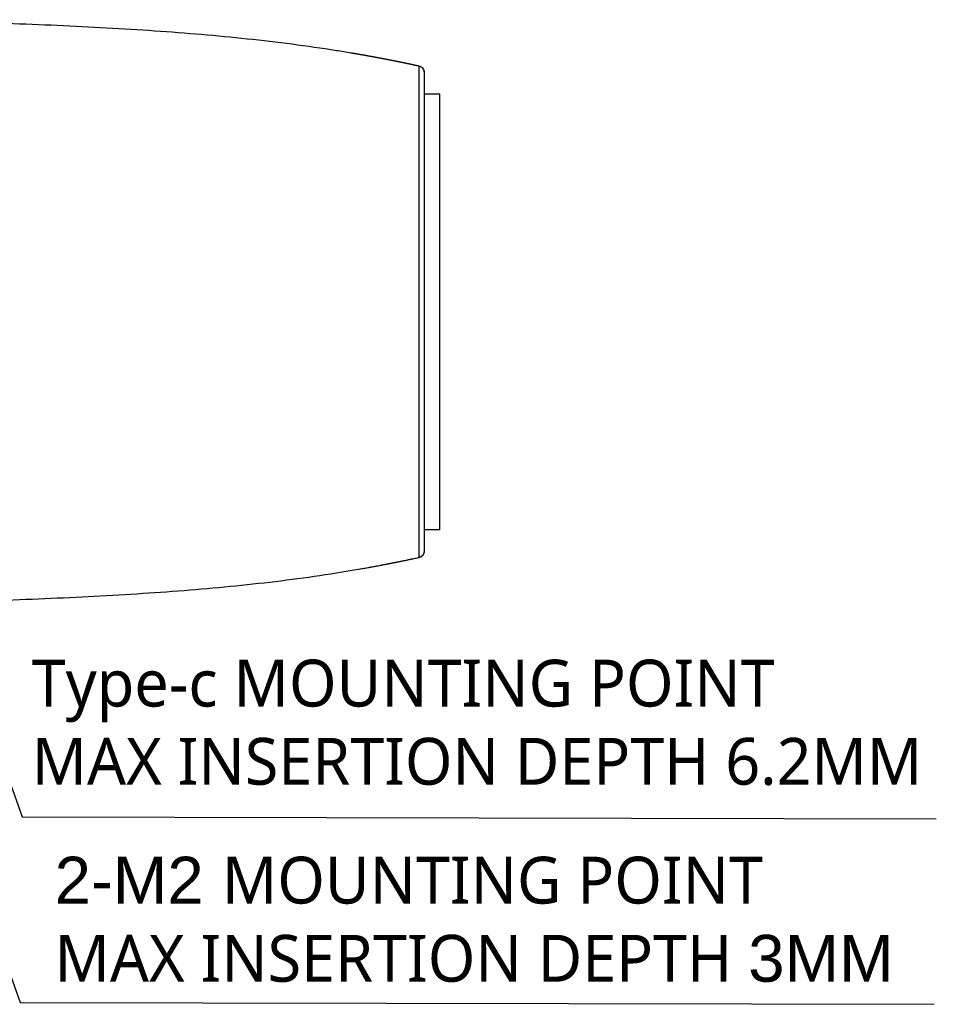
# Model space of a CAD drawing. Header units: millimetres. Extents: x 2984 to 3412, y -1556 to -1253.
# Tile 14 of 53: x 3059 to 3098, y -1420 to -1378. Entities that reach past the tile are written whole.
import ezdxf

# ---------------------------------------------------------------- set-up
doc = ezdxf.new("R2010")
doc.units = ezdxf.units.MM
doc.layers.add('06___PRT_ALL_SURFS', color=7, linetype='Continuous')
doc.styles.add('HANA', font='arial.ttf')
doc.styles.get("Standard").update_dxf_attribs({"font": 'AcadEref.ttf'})
doc.dimstyles.new('HANA$7', dxfattribs={"dimtxt": 2.5, "dimasz": 2.5, "dimexe": 0.5, "dimexo": 0.2, "dimgap": 0.5, "dimtad": 1, "dimzin": 1, "dimdsep": 46, "dimtxsty": 'HANA', "dimcen": 0, "dimclrd": 3, "dimclre": 3, "dimclrt": 4, "dimadec": 0, "dimazin": 0, "dimtfac": 1, "dimtmove": 0, "dimatfit": 3, "dimfxl": 1, "dimtzin": 0, "dimarcsym": 0})

msp = doc.modelspace()

# ---------------------------------------------------------------- linework, layer by layer
at = {"color": 7, "linetype": 'Continuous'}
for p, q in [((3075.574, -1400.608), (3075.574, -1379.657)), ((3075.755, -1379.777), (3075.746, -1379.766)), ((3075.763, -1379.789), (3075.755, -1379.777)), ((3075.809, -1379.95), (3075.809, -1379.936)), ((3075.809, -1400.315), (3075.809, -1379.95)), ((3075.574, -1385.453), (3075.574, -1380.626)), ((3075.809, -1380.829), (3076.459, -1380.829)), ((3076.459, -1399.436), (3076.459, -1380.829)), ((3075.574, -1398.192), (3075.574, -1395.111)), ((3075.574, -1399.662), (3075.574, -1398.192)), ((3076.459, -1399.436), (3075.809, -1399.436)), ((3075.574, -1400.301), (3075.574, -1399.662)), ((3075.574, -1400.564), (3075.574, -1400.509)), ((3075.574, -1400.608), (3075.574, -1400.608)), ((3075.809, -1400.329), (3075.809, -1400.315))]:
    msp.add_line(p, q, dxfattribs=at)
for points in [[(3075.574, -1379.657), (3075.574, -1379.657), (3075.574, -1379.657)], [(3075.746, -1379.766), (3075.737, -1379.755), (3075.728, -1379.744), (3075.718, -1379.734), (3075.708, -1379.725), (3075.697, -1379.716), (3075.685, -1379.707), (3075.674, -1379.699), (3075.662, -1379.692), (3075.649, -1379.685), (3075.637, -1379.678), (3075.624, -1379.673), (3075.611, -1379.668), (3075.597, -1379.663), (3075.583, -1379.659), (3075.574, -1379.657)], [(3075.574, -1380.626), (3075.574, -1379.878), (3075.574, -1379.843), (3075.574, -1379.811), (3075.574, -1379.781), (3075.574, -1379.732)], [(3075.809, -1379.936), (3075.808, -1379.922), (3075.806, -1379.908), (3075.804, -1379.894), (3075.801, -1379.88), (3075.798, -1379.866), (3075.793, -1379.853), (3075.788, -1379.839), (3075.783, -1379.826), (3075.777, -1379.814), (3075.77, -1379.801), (3075.763, -1379.789)], [(3075.808, -1379.922), (3075.806, -1379.908), (3075.804, -1379.894), (3075.801, -1379.88), (3075.798, -1379.866), (3075.793, -1379.853), (3075.788, -1379.839), (3075.783, -1379.826)], [(3075.574, -1400.509), (3075.574, -1400.402), (3075.574, -1400.37), (3075.574, -1400.336), (3075.574, -1400.301)], [(3075.574, -1400.608), (3075.583, -1400.606), (3075.597, -1400.602), (3075.611, -1400.597), (3075.624, -1400.592), (3075.637, -1400.587), (3075.649, -1400.58), (3075.662, -1400.573), (3075.674, -1400.566), (3075.685, -1400.558), (3075.697, -1400.549), (3075.708, -1400.54), (3075.718, -1400.531), (3075.728, -1400.52), (3075.737, -1400.51), (3075.746, -1400.499), (3075.755, -1400.488), (3075.763, -1400.476), (3075.77, -1400.464), (3075.777, -1400.451), (3075.783, -1400.438), (3075.788, -1400.425), (3075.793, -1400.412), (3075.798, -1400.399), (3075.801, -1400.385), (3075.804, -1400.371), (3075.806, -1400.357), (3075.808, -1400.343), (3075.809, -1400.329)]]:
    msp.add_lwpolyline(points, dxfattribs=at)
for centre, radius, start, end in [((3062.879, -1437.64), 59.357, 77.6501, 80.51286), ((3075.509, -1379.95), 0.3, 359.9992, 77.6145), ((3063.089, -1343.659), 58.301, 280.18741, 282.36492), ((3075.509, -1400.315), 0.3, 282.3854, 360)]:
    msp.add_arc(centre, radius, start, end, dxfattribs=at)
for points, knots in [([(3072.662, -1379.095), (3072.456, -1379.061), (3070.996, -1378.823), (3068.264, -1378.471), (3064.326, -1378.139), (3060.165, -1377.914), (3056.312, -1377.773), (3053.927, -1377.7), (3053.005, -1377.673)], [0, 0, 0, 0, 0.034111, 0.241375, 0.448639, 0.655903, 0.863167, 1, 1, 1, 1]), ([(3051.627, -1402.633), (3052.966, -1402.593), (3055.827, -1402.51), (3060.165, -1402.351), (3064.326, -1402.126), (3068.264, -1401.794), (3071.245, -1401.41), (3072.949, -1401.122), (3073.401, -1401.041)], [0, 0, 0, 0, 0.185751, 0.372445, 0.559138, 0.745831, 0.932524, 1, 1, 1, 1])]:
    msp.add_open_spline(points, degree=3, knots=knots, dxfattribs=at)
at = {"layer": '06___PRT_ALL_SURFS', "color": 7, "linetype": 'Continuous'}
for p, q in [((3075.046, -1400.721), (3075.085, -1400.713)), ((3075.085, -1400.713), (3075.123, -1400.705)), ((3075.123, -1400.705), (3075.162, -1400.697)), ((3075.162, -1400.697), (3075.21, -1400.687)), ((3075.21, -1400.687), (3075.25, -1400.678)), ((3075.25, -1400.678), (3075.306, -1400.666)), ((3075.306, -1400.666), (3075.355, -1400.656)), ((3075.355, -1400.656), (3075.412, -1400.643)), ((3075.412, -1400.643), (3075.479, -1400.629)), ((3075.479, -1400.629), (3075.555, -1400.612)), ((3075.555, -1400.612), (3075.574, -1400.608)), ((3073.015, -1401.109), (3073.077, -1401.099)), ((3073.077, -1401.099), (3073.184, -1401.08)), ((3073.184, -1401.08), (3073.427, -1401.036)), ((3073.471, -1401.028), (3073.479, -1401.027)), ((3073.503, -1401.023), (3073.511, -1401.021)), ((3073.523, -1401.019), (3073.532, -1401.017)), ((3073.544, -1401.015), (3073.553, -1401.014)), ((3073.553, -1401.014), (3073.557, -1401.013)), ((3073.56, -1401.012), (3073.564, -1401.011)), ((3073.574, -1401.01), (3073.59, -1401.007)), ((3073.587, -1401.007), (3073.642, -1400.997)), ((3073.596, -1401.006), (3073.605, -1401.004)), ((3073.609, -1401.003), (3073.618, -1401.002)), ((3073.65, -1400.996), (3073.659, -1400.994)), ((3073.692, -1400.988), (3073.735, -1400.98)), ((3073.701, -1400.986), (3073.711, -1400.985)), ((3073.73, -1400.981), (3073.748, -1400.978)), ((3073.744, -1400.978), (3073.9, -1400.949)), ((3073.754, -1400.976), (3073.764, -1400.975)), ((3073.764, -1400.975), (3073.769, -1400.974)), ((3073.783, -1400.971), (3073.793, -1400.969)), ((3073.824, -1400.963), (3073.834, -1400.962)), ((3073.864, -1400.956), (3073.875, -1400.954)), ((3073.896, -1400.95), (3073.943, -1400.941)), ((3073.906, -1400.948), (3073.917, -1400.946)), ((3073.938, -1400.942), (3073.957, -1400.938)), ((3073.949, -1400.94), (3073.971, -1400.936)), ((3073.971, -1400.936), (3073.986, -1400.933)), ((3073.982, -1400.934), (3074.015, -1400.927)), ((3074.009, -1400.928), (3074.03, -1400.925)), ((3074.021, -1400.926), (3074.074, -1400.916)), ((3074.072, -1400.916), (3074.089, -1400.913)), ((3074.083, -1400.914), (3074.134, -1400.905)), ((3074.112, -1400.909), (3074.124, -1400.906)), ((3074.124, -1400.906), (3074.164, -1400.899)), ((3074.142, -1400.903), (3074.154, -1400.901)), ((3074.154, -1400.901), (3074.264, -1400.879)), ((3074.172, -1400.897), (3074.184, -1400.895)), ((3074.202, -1400.891), (3074.214, -1400.889)), ((3074.233, -1400.885), (3074.245, -1400.883)), ((3074.264, -1400.879), (3074.282, -1400.876)), ((3074.282, -1400.876), (3074.295, -1400.873)), ((3074.295, -1400.873), (3074.314, -1400.87)), ((3074.314, -1400.87), (3074.333, -1400.866)), ((3074.333, -1400.866), (3074.346, -1400.863)), ((3074.346, -1400.863), (3074.365, -1400.859)), ((3074.365, -1400.859), (3074.384, -1400.856)), ((3074.384, -1400.856), (3074.404, -1400.852)), ((3074.404, -1400.852), (3074.423, -1400.848)), ((3074.423, -1400.848), (3074.436, -1400.845)), ((3074.436, -1400.845), (3074.456, -1400.841)), ((3074.456, -1400.841), (3074.476, -1400.837)), ((3074.476, -1400.837), (3074.496, -1400.834)), ((3074.496, -1400.834), (3074.516, -1400.83)), ((3074.516, -1400.83), (3074.543, -1400.824)), ((3074.543, -1400.824), (3074.563, -1400.82)), ((3074.563, -1400.82), (3074.584, -1400.816)), ((3074.584, -1400.816), (3074.604, -1400.812)), ((3074.604, -1400.812), (3074.625, -1400.808)), ((3074.625, -1400.808), (3074.653, -1400.802)), ((3074.653, -1400.802), (3074.673, -1400.798)), ((3074.673, -1400.798), (3074.694, -1400.794)), ((3074.694, -1400.794), (3074.723, -1400.788)), ((3074.723, -1400.788), (3074.751, -1400.782)), ((3074.751, -1400.782), (3074.772, -1400.778)), ((3074.772, -1400.778), (3074.801, -1400.772)), ((3074.801, -1400.772), (3074.83, -1400.766)), ((3074.83, -1400.766), (3074.859, -1400.76)), ((3074.859, -1400.76), (3074.889, -1400.754)), ((3074.889, -1400.754), (3074.918, -1400.748)), ((3074.918, -1400.748), (3074.948, -1400.742)), ((3074.948, -1400.742), (3074.978, -1400.735)), ((3074.978, -1400.735), (3075.016, -1400.727)), ((3075.016, -1400.727), (3075.046, -1400.721))]:
    msp.add_line(p, q, dxfattribs=at)
for points in [[(3072.726, -1379.106), (3072.725, -1379.106), (3072.724, -1379.106), (3072.723, -1379.106), (3072.721, -1379.105), (3072.72, -1379.105), (3072.662, -1379.095)], [(3072.738, -1379.108), (3072.737, -1379.108), (3072.736, -1379.108), (3072.734, -1379.107), (3072.733, -1379.107), (3072.732, -1379.107), (3072.73, -1379.107), (3072.729, -1379.107), (3072.726, -1379.106)], [(3072.749, -1379.11), (3072.747, -1379.11), (3072.746, -1379.109), (3072.745, -1379.109), (3072.743, -1379.109), (3072.742, -1379.109), (3072.741, -1379.109), (3072.738, -1379.108)], [(3072.761, -1379.112), (3072.759, -1379.112), (3072.758, -1379.112), (3072.757, -1379.111), (3072.755, -1379.111), (3072.754, -1379.111), (3072.753, -1379.111), (3072.751, -1379.11), (3072.749, -1379.11)], [(3072.771, -1379.114), (3072.77, -1379.114), (3072.769, -1379.113), (3072.767, -1379.113), (3072.766, -1379.113), (3072.765, -1379.113), (3072.763, -1379.112), (3072.761, -1379.112)], [(3072.782, -1379.116), (3072.781, -1379.115), (3072.78, -1379.115), (3072.778, -1379.115), (3072.777, -1379.115), (3072.775, -1379.114), (3072.774, -1379.114), (3072.771, -1379.114)], [(3072.793, -1379.117), (3072.792, -1379.117), (3072.79, -1379.117), (3072.789, -1379.117), (3072.788, -1379.117), (3072.786, -1379.116), (3072.785, -1379.116), (3072.782, -1379.116)], [(3072.804, -1379.119), (3072.803, -1379.119), (3072.801, -1379.119), (3072.8, -1379.119), (3072.799, -1379.118), (3072.797, -1379.118), (3072.796, -1379.118), (3072.793, -1379.117)], [(3072.815, -1379.121), (3072.814, -1379.121), (3072.812, -1379.121), (3072.811, -1379.12), (3072.81, -1379.12), (3072.808, -1379.12), (3072.807, -1379.12), (3072.804, -1379.119)], [(3072.826, -1379.123), (3072.825, -1379.123), (3072.823, -1379.123), (3072.822, -1379.122), (3072.821, -1379.122), (3072.819, -1379.122), (3072.818, -1379.122), (3072.815, -1379.121)], [(3072.837, -1379.125), (3072.836, -1379.125), (3072.834, -1379.124), (3072.833, -1379.124), (3072.832, -1379.124), (3072.83, -1379.124), (3072.829, -1379.124), (3072.826, -1379.123)], [(3072.847, -1379.127), (3072.846, -1379.126), (3072.844, -1379.126), (3072.843, -1379.126), (3072.841, -1379.126), (3072.84, -1379.125), (3072.837, -1379.125)], [(3072.858, -1379.129), (3072.857, -1379.128), (3072.855, -1379.128), (3072.854, -1379.128), (3072.853, -1379.128), (3072.851, -1379.127), (3072.85, -1379.127), (3072.847, -1379.127)], [(3072.87, -1379.13), (3072.868, -1379.13), (3072.867, -1379.13), (3072.865, -1379.13), (3072.864, -1379.13), (3072.862, -1379.129), (3072.861, -1379.129), (3072.858, -1379.129)], [(3072.881, -1379.132), (3072.879, -1379.132), (3072.878, -1379.132), (3072.877, -1379.132), (3072.875, -1379.131), (3072.874, -1379.131), (3072.872, -1379.131), (3072.87, -1379.13)], [(3072.891, -1379.134), (3072.889, -1379.134), (3072.888, -1379.134), (3072.887, -1379.133), (3072.885, -1379.133), (3072.884, -1379.133), (3072.881, -1379.132)], [(3072.902, -1379.136), (3072.901, -1379.136), (3072.899, -1379.136), (3072.898, -1379.135), (3072.897, -1379.135), (3072.895, -1379.135), (3072.894, -1379.135), (3072.891, -1379.134)], [(3072.914, -1379.138), (3072.912, -1379.138), (3072.911, -1379.138), (3072.909, -1379.137), (3072.908, -1379.137), (3072.907, -1379.137), (3072.905, -1379.137), (3072.902, -1379.136)], [(3072.924, -1379.14), (3072.922, -1379.14), (3072.921, -1379.139), (3072.92, -1379.139), (3072.918, -1379.139), (3072.917, -1379.139), (3072.914, -1379.138)], [(3072.936, -1379.142), (3072.934, -1379.142), (3072.933, -1379.141), (3072.931, -1379.141), (3072.93, -1379.141), (3072.928, -1379.141), (3072.927, -1379.14), (3072.924, -1379.14)], [(3072.946, -1379.144), (3072.944, -1379.143), (3072.943, -1379.143), (3072.941, -1379.143), (3072.94, -1379.143), (3072.938, -1379.142), (3072.936, -1379.142)], [(3072.956, -1379.145), (3072.955, -1379.145), (3072.953, -1379.145), (3072.952, -1379.145), (3072.95, -1379.144), (3072.949, -1379.144), (3072.946, -1379.144)], [(3072.968, -1379.147), (3072.966, -1379.147), (3072.965, -1379.147), (3072.963, -1379.147), (3072.962, -1379.146), (3072.96, -1379.146), (3072.959, -1379.146), (3072.956, -1379.145)], [(3072.978, -1379.149), (3072.977, -1379.149), (3072.975, -1379.149), (3072.974, -1379.148), (3072.972, -1379.148), (3072.971, -1379.148), (3072.968, -1379.147)], [(3072.989, -1379.151), (3072.987, -1379.151), (3072.986, -1379.15), (3072.984, -1379.15), (3072.983, -1379.15), (3072.981, -1379.15), (3072.978, -1379.149)], [(3072.999, -1379.153), (3072.998, -1379.153), (3072.996, -1379.152), (3072.995, -1379.152), (3072.993, -1379.152), (3072.992, -1379.152), (3072.989, -1379.151)], [(3073.011, -1379.155), (3073.01, -1379.155), (3073.008, -1379.154), (3073.007, -1379.154), (3073.005, -1379.154), (3073.004, -1379.154), (3073.002, -1379.153), (3072.999, -1379.153)], [(3073.022, -1379.157), (3073.02, -1379.156), (3073.019, -1379.156), (3073.017, -1379.156), (3073.016, -1379.156), (3073.014, -1379.155), (3073.011, -1379.155)], [(3073.033, -1379.159), (3073.031, -1379.158), (3073.029, -1379.158), (3073.028, -1379.158), (3073.026, -1379.158), (3073.025, -1379.157), (3073.022, -1379.157)], [(3073.043, -1379.16), (3073.042, -1379.16), (3073.04, -1379.16), (3073.039, -1379.16), (3073.037, -1379.159), (3073.036, -1379.159), (3073.033, -1379.159)], [(3073.054, -1379.162), (3073.052, -1379.162), (3073.051, -1379.162), (3073.049, -1379.162), (3073.048, -1379.161), (3073.046, -1379.161), (3073.043, -1379.16)], [(3073.065, -1379.164), (3073.063, -1379.164), (3073.062, -1379.164), (3073.06, -1379.163), (3073.059, -1379.163), (3073.057, -1379.163), (3073.054, -1379.162)], [(3073.076, -1379.166), (3073.074, -1379.166), (3073.073, -1379.166), (3073.071, -1379.165), (3073.07, -1379.165), (3073.068, -1379.165), (3073.065, -1379.164)], [(3073.087, -1379.168), (3073.085, -1379.168), (3073.084, -1379.168), (3073.082, -1379.167), (3073.08, -1379.167), (3073.079, -1379.167), (3073.076, -1379.166)], [(3073.098, -1379.17), (3073.096, -1379.17), (3073.095, -1379.169), (3073.093, -1379.169), (3073.091, -1379.169), (3073.09, -1379.169), (3073.087, -1379.168)], [(3073.107, -1379.172), (3073.106, -1379.171), (3073.104, -1379.171), (3073.103, -1379.171), (3073.101, -1379.171), (3073.098, -1379.17)], [(3073.118, -1379.174), (3073.117, -1379.173), (3073.115, -1379.173), (3073.114, -1379.173), (3073.112, -1379.172), (3073.11, -1379.172), (3073.107, -1379.172)], [(3073.13, -1379.176), (3073.128, -1379.175), (3073.126, -1379.175), (3073.125, -1379.175), (3073.123, -1379.174), (3073.122, -1379.174), (3073.118, -1379.174)], [(3073.139, -1379.177), (3073.138, -1379.177), (3073.136, -1379.177), (3073.134, -1379.176), (3073.133, -1379.176), (3073.13, -1379.176)], [(3073.151, -1379.179), (3073.149, -1379.179), (3073.147, -1379.179), (3073.146, -1379.178), (3073.144, -1379.178), (3073.143, -1379.178), (3073.139, -1379.177)], [(3073.162, -1379.181), (3073.16, -1379.181), (3073.159, -1379.181), (3073.157, -1379.18), (3073.156, -1379.18), (3073.154, -1379.18), (3073.151, -1379.179)], [(3073.172, -1379.183), (3073.17, -1379.183), (3073.169, -1379.182), (3073.167, -1379.182), (3073.165, -1379.182), (3073.162, -1379.181)], [(3073.183, -1379.185), (3073.182, -1379.185), (3073.18, -1379.184), (3073.178, -1379.184), (3073.177, -1379.184), (3073.175, -1379.184), (3073.172, -1379.183)], [(3073.193, -1379.187), (3073.192, -1379.186), (3073.19, -1379.186), (3073.188, -1379.186), (3073.187, -1379.186), (3073.183, -1379.185)], [(3073.205, -1379.189), (3073.203, -1379.189), (3073.202, -1379.188), (3073.2, -1379.188), (3073.198, -1379.188), (3073.197, -1379.187), (3073.193, -1379.187)], [(3073.215, -1379.191), (3073.213, -1379.19), (3073.212, -1379.19), (3073.21, -1379.19), (3073.208, -1379.189), (3073.205, -1379.189)], [(3073.225, -1379.192), (3073.223, -1379.192), (3073.222, -1379.192), (3073.22, -1379.192), (3073.218, -1379.191), (3073.215, -1379.191)], [(3073.237, -1379.195), (3073.235, -1379.194), (3073.234, -1379.194), (3073.232, -1379.194), (3073.23, -1379.193), (3073.229, -1379.193), (3073.225, -1379.192)], [(3073.247, -1379.196), (3073.246, -1379.196), (3073.244, -1379.196), (3073.242, -1379.195), (3073.24, -1379.195), (3073.237, -1379.195)], [(3073.258, -1379.198), (3073.256, -1379.198), (3073.254, -1379.198), (3073.252, -1379.197), (3073.251, -1379.197), (3073.247, -1379.196)], [(3073.268, -1379.2), (3073.266, -1379.2), (3073.265, -1379.199), (3073.263, -1379.199), (3073.261, -1379.199), (3073.258, -1379.198)], [(3073.278, -1379.202), (3073.277, -1379.202), (3073.275, -1379.201), (3073.273, -1379.201), (3073.272, -1379.201), (3073.268, -1379.2)], [(3073.289, -1379.204), (3073.287, -1379.203), (3073.286, -1379.203), (3073.284, -1379.203), (3073.282, -1379.202), (3073.278, -1379.202)], [(3073.3, -1379.206), (3073.298, -1379.205), (3073.296, -1379.205), (3073.294, -1379.205), (3073.293, -1379.204), (3073.289, -1379.204)], [(3073.31, -1379.208), (3073.309, -1379.207), (3073.307, -1379.207), (3073.305, -1379.207), (3073.303, -1379.206), (3073.3, -1379.206)], [(3073.321, -1379.209), (3073.319, -1379.209), (3073.318, -1379.209), (3073.316, -1379.209), (3073.314, -1379.208), (3073.31, -1379.208)], [(3073.332, -1379.211), (3073.33, -1379.211), (3073.328, -1379.211), (3073.327, -1379.21), (3073.325, -1379.21), (3073.321, -1379.209)], [(3073.343, -1379.213), (3073.341, -1379.213), (3073.339, -1379.213), (3073.337, -1379.212), (3073.336, -1379.212), (3073.332, -1379.211)], [(3073.354, -1379.215), (3073.352, -1379.215), (3073.35, -1379.215), (3073.348, -1379.214), (3073.347, -1379.214), (3073.343, -1379.213)], [(3073.363, -1379.217), (3073.361, -1379.217), (3073.36, -1379.216), (3073.358, -1379.216), (3073.354, -1379.215)], [(3073.374, -1379.219), (3073.373, -1379.219), (3073.371, -1379.218), (3073.369, -1379.218), (3073.367, -1379.218), (3073.363, -1379.217)], [(3073.386, -1379.221), (3073.384, -1379.221), (3073.382, -1379.22), (3073.38, -1379.22), (3073.378, -1379.22), (3073.374, -1379.219)], [(3073.395, -1379.223), (3073.393, -1379.222), (3073.391, -1379.222), (3073.389, -1379.222), (3073.386, -1379.221)], [(3073.407, -1379.225), (3073.405, -1379.224), (3073.403, -1379.224), (3073.401, -1379.224), (3073.399, -1379.223), (3073.395, -1379.223)], [(3073.416, -1379.227), (3073.414, -1379.226), (3073.412, -1379.226), (3073.41, -1379.225), (3073.407, -1379.225)], [(3073.428, -1379.229), (3073.426, -1379.228), (3073.424, -1379.228), (3073.422, -1379.228), (3073.42, -1379.227), (3073.416, -1379.227)], [(3073.437, -1379.23), (3073.435, -1379.23), (3073.433, -1379.23), (3073.431, -1379.229), (3073.428, -1379.229)], [(3073.449, -1379.232), (3073.447, -1379.232), (3073.445, -1379.232), (3073.443, -1379.231), (3073.441, -1379.231), (3073.437, -1379.23)], [(3073.459, -1379.234), (3073.457, -1379.234), (3073.455, -1379.234), (3073.453, -1379.233), (3073.449, -1379.232)], [(3073.469, -1379.236), (3073.467, -1379.236), (3073.465, -1379.235), (3073.463, -1379.235), (3073.459, -1379.234)], [(3073.48, -1379.238), (3073.478, -1379.238), (3073.476, -1379.237), (3073.474, -1379.237), (3073.472, -1379.237), (3073.469, -1379.236)], [(3073.49, -1379.24), (3073.488, -1379.24), (3073.486, -1379.239), (3073.484, -1379.239), (3073.48, -1379.238)], [(3073.5, -1379.242), (3073.498, -1379.241), (3073.496, -1379.241), (3073.494, -1379.241), (3073.49, -1379.24)], [(3073.512, -1379.244), (3073.51, -1379.244), (3073.508, -1379.243), (3073.506, -1379.243), (3073.504, -1379.242), (3073.5, -1379.242)], [(3073.522, -1379.246), (3073.52, -1379.245), (3073.518, -1379.245), (3073.516, -1379.245), (3073.512, -1379.244)], [(3073.532, -1379.248), (3073.53, -1379.247), (3073.528, -1379.247), (3073.526, -1379.246), (3073.522, -1379.246)], [(3073.542, -1379.249), (3073.54, -1379.249), (3073.538, -1379.249), (3073.536, -1379.248), (3073.532, -1379.248)], [(3073.553, -1379.251), (3073.55, -1379.251), (3073.548, -1379.251), (3073.546, -1379.25), (3073.542, -1379.249)], [(3073.565, -1379.253), (3073.563, -1379.253), (3073.561, -1379.253), (3073.559, -1379.252), (3073.557, -1379.252), (3073.553, -1379.251)], [(3073.575, -1379.255), (3073.573, -1379.255), (3073.571, -1379.255), (3073.569, -1379.254), (3073.565, -1379.253)], [(3073.585, -1379.257), (3073.583, -1379.257), (3073.581, -1379.256), (3073.579, -1379.256), (3073.575, -1379.255)], [(3073.595, -1379.259), (3073.593, -1379.259), (3073.591, -1379.258), (3073.589, -1379.258), (3073.585, -1379.257)], [(3073.606, -1379.261), (3073.604, -1379.261), (3073.601, -1379.26), (3073.599, -1379.26), (3073.595, -1379.259)], [(3073.616, -1379.263), (3073.614, -1379.262), (3073.612, -1379.262), (3073.61, -1379.262), (3073.606, -1379.261)], [(3073.626, -1379.265), (3073.624, -1379.264), (3073.622, -1379.264), (3073.62, -1379.264), (3073.616, -1379.263)], [(3073.637, -1379.267), (3073.634, -1379.266), (3073.632, -1379.266), (3073.63, -1379.266), (3073.626, -1379.265)], [(3073.647, -1379.269), (3073.645, -1379.268), (3073.643, -1379.268), (3073.641, -1379.267), (3073.637, -1379.267)], [(3073.657, -1379.27), (3073.655, -1379.27), (3073.653, -1379.27), (3073.651, -1379.269), (3073.647, -1379.269)], [(3073.668, -1379.272), (3073.666, -1379.272), (3073.663, -1379.272), (3073.661, -1379.271), (3073.657, -1379.27)], [(3073.678, -1379.274), (3073.676, -1379.274), (3073.674, -1379.274), (3073.672, -1379.273), (3073.668, -1379.272)], [(3073.688, -1379.276), (3073.686, -1379.276), (3073.684, -1379.275), (3073.682, -1379.275), (3073.678, -1379.274)], [(3073.699, -1379.278), (3073.697, -1379.278), (3073.695, -1379.277), (3073.693, -1379.277), (3073.688, -1379.276)], [(3073.709, -1379.28), (3073.707, -1379.28), (3073.705, -1379.279), (3073.703, -1379.279), (3073.699, -1379.278)], [(3073.72, -1379.282), (3073.718, -1379.282), (3073.715, -1379.281), (3073.713, -1379.281), (3073.709, -1379.28)], [(3073.73, -1379.284), (3073.728, -1379.284), (3073.726, -1379.283), (3073.724, -1379.283), (3073.72, -1379.282)], [(3073.74, -1379.286), (3073.738, -1379.286), (3073.736, -1379.285), (3073.734, -1379.285), (3073.73, -1379.284)], [(3073.751, -1379.288), (3073.749, -1379.287), (3073.747, -1379.287), (3073.745, -1379.287), (3073.74, -1379.286)], [(3073.761, -1379.29), (3073.759, -1379.289), (3073.757, -1379.289), (3073.755, -1379.289), (3073.751, -1379.288)], [(3073.772, -1379.292), (3073.77, -1379.291), (3073.768, -1379.291), (3073.766, -1379.291), (3073.761, -1379.29)], [(3073.782, -1379.294), (3073.78, -1379.293), (3073.778, -1379.293), (3073.776, -1379.293), (3073.772, -1379.292)], [(3073.793, -1379.296), (3073.791, -1379.295), (3073.789, -1379.295), (3073.787, -1379.294), (3073.782, -1379.294)], [(3073.803, -1379.298), (3073.801, -1379.297), (3073.799, -1379.297), (3073.797, -1379.296), (3073.793, -1379.296)], [(3073.814, -1379.3), (3073.812, -1379.299), (3073.81, -1379.299), (3073.808, -1379.298), (3073.803, -1379.298)], [(3073.824, -1379.302), (3073.822, -1379.301), (3073.82, -1379.301), (3073.818, -1379.3), (3073.814, -1379.3)], [(3073.835, -1379.304), (3073.833, -1379.303), (3073.831, -1379.303), (3073.829, -1379.302), (3073.824, -1379.302)], [(3073.843, -1379.305), (3073.841, -1379.305), (3073.839, -1379.304), (3073.835, -1379.304)], [(3073.854, -1379.307), (3073.852, -1379.307), (3073.85, -1379.306), (3073.848, -1379.306), (3073.843, -1379.305)], [(3073.865, -1379.309), (3073.862, -1379.309), (3073.86, -1379.308), (3073.858, -1379.308), (3073.854, -1379.307)], [(3073.875, -1379.311), (3073.873, -1379.311), (3073.871, -1379.31), (3073.869, -1379.31), (3073.865, -1379.309)], [(3073.886, -1379.313), (3073.884, -1379.313), (3073.881, -1379.312), (3073.879, -1379.312), (3073.875, -1379.311)], [(3073.896, -1379.315), (3073.894, -1379.315), (3073.892, -1379.314), (3073.89, -1379.314), (3073.886, -1379.313)], [(3073.907, -1379.317), (3073.905, -1379.317), (3073.903, -1379.316), (3073.901, -1379.316), (3073.896, -1379.315)], [(3073.915, -1379.319), (3073.913, -1379.318), (3073.911, -1379.318), (3073.907, -1379.317)], [(3073.926, -1379.321), (3073.924, -1379.32), (3073.922, -1379.32), (3073.92, -1379.319), (3073.915, -1379.319)], [(3073.937, -1379.323), (3073.935, -1379.322), (3073.932, -1379.322), (3073.93, -1379.322), (3073.926, -1379.321)], [(3073.947, -1379.325), (3073.945, -1379.324), (3073.943, -1379.324), (3073.941, -1379.324), (3073.937, -1379.323)], [(3073.958, -1379.327), (3073.956, -1379.326), (3073.954, -1379.326), (3073.952, -1379.326), (3073.947, -1379.325)], [(3073.967, -1379.328), (3073.964, -1379.328), (3073.962, -1379.328), (3073.958, -1379.327)], [(3073.977, -1379.33), (3073.975, -1379.33), (3073.973, -1379.33), (3073.971, -1379.329), (3073.967, -1379.328)], [(3073.988, -1379.332), (3073.986, -1379.332), (3073.984, -1379.332), (3073.982, -1379.331), (3073.977, -1379.33)], [(3073.999, -1379.334), (3073.997, -1379.334), (3073.994, -1379.334), (3073.992, -1379.333), (3073.988, -1379.332)], [(3074.009, -1379.337), (3074.007, -1379.336), (3074.005, -1379.336), (3074.003, -1379.335), (3073.999, -1379.334)], [(3074.018, -1379.338), (3074.016, -1379.338), (3074.014, -1379.337), (3074.009, -1379.337)], [(3074.029, -1379.34), (3074.027, -1379.34), (3074.024, -1379.339), (3074.022, -1379.339), (3074.018, -1379.338)], [(3074.04, -1379.342), (3074.037, -1379.342), (3074.035, -1379.341), (3074.033, -1379.341), (3074.029, -1379.34)], [(3074.048, -1379.344), (3074.046, -1379.344), (3074.044, -1379.343), (3074.04, -1379.342)], [(3074.059, -1379.346), (3074.057, -1379.346), (3074.055, -1379.345), (3074.052, -1379.345), (3074.048, -1379.344)], [(3074.07, -1379.348), (3074.068, -1379.348), (3074.065, -1379.347), (3074.063, -1379.347), (3074.059, -1379.346)], [(3074.081, -1379.35), (3074.078, -1379.35), (3074.076, -1379.349), (3074.074, -1379.349), (3074.07, -1379.348)], [(3074.089, -1379.352), (3074.087, -1379.351), (3074.085, -1379.351), (3074.081, -1379.35)], [(3074.1, -1379.354), (3074.098, -1379.353), (3074.096, -1379.353), (3074.094, -1379.353), (3074.089, -1379.352)], [(3074.111, -1379.356), (3074.109, -1379.356), (3074.107, -1379.355), (3074.104, -1379.355), (3074.1, -1379.354)], [(3074.12, -1379.358), (3074.117, -1379.357), (3074.115, -1379.357), (3074.111, -1379.356)], [(3074.131, -1379.36), (3074.128, -1379.359), (3074.126, -1379.359), (3074.124, -1379.358), (3074.12, -1379.358)], [(3074.141, -1379.362), (3074.139, -1379.361), (3074.137, -1379.361), (3074.135, -1379.361), (3074.131, -1379.36)], [(3074.15, -1379.364), (3074.148, -1379.363), (3074.146, -1379.363), (3074.141, -1379.362)], [(3074.161, -1379.366), (3074.159, -1379.365), (3074.157, -1379.365), (3074.155, -1379.364), (3074.15, -1379.364)], [(3074.172, -1379.368), (3074.17, -1379.367), (3074.168, -1379.367), (3074.165, -1379.366), (3074.161, -1379.366)], [(3074.181, -1379.369), (3074.179, -1379.369), (3074.176, -1379.369), (3074.172, -1379.368)], [(3074.192, -1379.372), (3074.19, -1379.371), (3074.187, -1379.371), (3074.185, -1379.37), (3074.181, -1379.369)], [(3074.201, -1379.373), (3074.198, -1379.373), (3074.196, -1379.372), (3074.192, -1379.372)], [(3074.212, -1379.375), (3074.209, -1379.375), (3074.207, -1379.375), (3074.205, -1379.374), (3074.201, -1379.373)], [(3074.223, -1379.378), (3074.22, -1379.377), (3074.218, -1379.377), (3074.216, -1379.376), (3074.212, -1379.375)], [(3074.231, -1379.379), (3074.229, -1379.379), (3074.227, -1379.378), (3074.223, -1379.378)], [(3074.242, -1379.381), (3074.24, -1379.381), (3074.238, -1379.381), (3074.236, -1379.38), (3074.231, -1379.379)], [(3074.251, -1379.383), (3074.249, -1379.383), (3074.247, -1379.382), (3074.242, -1379.381)], [(3074.262, -1379.385), (3074.26, -1379.385), (3074.258, -1379.384), (3074.256, -1379.384), (3074.251, -1379.383)], [(3074.271, -1379.387), (3074.269, -1379.387), (3074.267, -1379.386), (3074.262, -1379.385)], [(3074.282, -1379.389), (3074.28, -1379.389), (3074.278, -1379.388), (3074.276, -1379.388), (3074.271, -1379.387)], [(3074.293, -1379.391), (3074.291, -1379.391), (3074.289, -1379.39), (3074.287, -1379.39), (3074.282, -1379.389)], [(3074.302, -1379.393), (3074.3, -1379.393), (3074.298, -1379.392), (3074.293, -1379.391)], [(3074.313, -1379.395), (3074.311, -1379.395), (3074.309, -1379.394), (3074.307, -1379.394), (3074.302, -1379.393)], [(3074.322, -1379.397), (3074.32, -1379.397), (3074.318, -1379.396), (3074.313, -1379.395)], [(3074.333, -1379.399), (3074.331, -1379.399), (3074.329, -1379.398), (3074.327, -1379.398), (3074.322, -1379.397)], [(3074.342, -1379.401), (3074.34, -1379.401), (3074.338, -1379.4), (3074.333, -1379.399)], [(3074.354, -1379.403), (3074.351, -1379.403), (3074.349, -1379.402), (3074.347, -1379.402), (3074.342, -1379.401)], [(3074.363, -1379.405), (3074.36, -1379.405), (3074.358, -1379.404), (3074.354, -1379.403)], [(3074.374, -1379.407), (3074.372, -1379.407), (3074.369, -1379.406), (3074.367, -1379.406), (3074.363, -1379.405)], [(3074.383, -1379.409), (3074.38, -1379.408), (3074.378, -1379.408), (3074.374, -1379.407)], [(3074.392, -1379.411), (3074.389, -1379.41), (3074.387, -1379.41), (3074.383, -1379.409)], [(3074.403, -1379.413), (3074.401, -1379.412), (3074.398, -1379.412), (3074.396, -1379.412), (3074.392, -1379.411)], [(3074.412, -1379.415), (3074.41, -1379.414), (3074.408, -1379.414), (3074.403, -1379.413)], [(3074.423, -1379.417), (3074.421, -1379.416), (3074.419, -1379.416), (3074.417, -1379.416), (3074.412, -1379.415)], [(3074.432, -1379.419), (3074.43, -1379.418), (3074.428, -1379.418), (3074.423, -1379.417)], [(3074.444, -1379.421), (3074.441, -1379.421), (3074.439, -1379.42), (3074.437, -1379.42), (3074.432, -1379.419)], [(3074.453, -1379.423), (3074.45, -1379.422), (3074.448, -1379.422), (3074.444, -1379.421)], [(3074.462, -1379.425), (3074.46, -1379.424), (3074.457, -1379.424), (3074.453, -1379.423)], [(3074.473, -1379.427), (3074.471, -1379.426), (3074.469, -1379.426), (3074.466, -1379.425), (3074.462, -1379.425)], [(3074.482, -1379.429), (3074.48, -1379.428), (3074.478, -1379.428), (3074.473, -1379.427)], [(3074.494, -1379.431), (3074.491, -1379.43), (3074.489, -1379.43), (3074.487, -1379.43), (3074.482, -1379.429)], [(3074.503, -1379.433), (3074.501, -1379.432), (3074.498, -1379.432), (3074.494, -1379.431)], [(3074.512, -1379.435), (3074.51, -1379.434), (3074.507, -1379.434), (3074.503, -1379.433)], [(3074.523, -1379.437), (3074.521, -1379.436), (3074.519, -1379.436), (3074.517, -1379.435), (3074.512, -1379.435)], [(3074.533, -1379.439), (3074.53, -1379.438), (3074.528, -1379.438), (3074.523, -1379.437)], [(3074.542, -1379.441), (3074.539, -1379.44), (3074.537, -1379.44), (3074.533, -1379.439)], [(3074.553, -1379.443), (3074.551, -1379.442), (3074.549, -1379.442), (3074.546, -1379.441), (3074.542, -1379.441)], [(3074.562, -1379.445), (3074.56, -1379.444), (3074.558, -1379.444), (3074.553, -1379.443)], [(3074.572, -1379.447), (3074.569, -1379.446), (3074.567, -1379.446), (3074.562, -1379.445)], [(3074.583, -1379.449), (3074.581, -1379.448), (3074.579, -1379.448), (3074.576, -1379.447), (3074.572, -1379.447)], [(3074.592, -1379.451), (3074.59, -1379.45), (3074.588, -1379.45), (3074.583, -1379.449)], [(3074.602, -1379.453), (3074.599, -1379.452), (3074.597, -1379.452), (3074.592, -1379.451)], [(3074.611, -1379.454), (3074.609, -1379.454), (3074.606, -1379.454), (3074.602, -1379.453)], [(3074.623, -1379.457), (3074.62, -1379.456), (3074.618, -1379.456), (3074.616, -1379.455), (3074.611, -1379.454)], [(3074.632, -1379.459), (3074.63, -1379.458), (3074.627, -1379.458), (3074.623, -1379.457)], [(3074.641, -1379.461), (3074.639, -1379.46), (3074.637, -1379.46), (3074.632, -1379.459)], [(3074.651, -1379.462), (3074.648, -1379.462), (3074.646, -1379.461), (3074.641, -1379.461)], [(3074.662, -1379.465), (3074.66, -1379.464), (3074.658, -1379.464), (3074.655, -1379.463), (3074.651, -1379.462)], [(3074.672, -1379.467), (3074.669, -1379.466), (3074.667, -1379.466), (3074.662, -1379.465)], [(3074.681, -1379.469), (3074.679, -1379.468), (3074.676, -1379.468), (3074.672, -1379.467)], [(3074.69, -1379.47), (3074.688, -1379.47), (3074.686, -1379.47), (3074.681, -1379.469)], [(3074.702, -1379.473), (3074.7, -1379.472), (3074.697, -1379.472), (3074.695, -1379.471), (3074.69, -1379.47)], [(3074.711, -1379.475), (3074.709, -1379.474), (3074.707, -1379.474), (3074.702, -1379.473)], [(3074.721, -1379.477), (3074.719, -1379.476), (3074.716, -1379.476), (3074.711, -1379.475)], [(3074.73, -1379.479), (3074.728, -1379.478), (3074.726, -1379.478), (3074.721, -1379.477)], [(3074.74, -1379.481), (3074.737, -1379.48), (3074.735, -1379.48), (3074.73, -1379.479)], [(3074.749, -1379.482), (3074.747, -1379.482), (3074.744, -1379.481), (3074.74, -1379.481)], [(3074.761, -1379.485), (3074.759, -1379.484), (3074.756, -1379.484), (3074.754, -1379.483), (3074.749, -1379.482)], [(3074.771, -1379.487), (3074.768, -1379.486), (3074.766, -1379.486), (3074.761, -1379.485)], [(3074.78, -1379.489), (3074.778, -1379.488), (3074.775, -1379.488), (3074.771, -1379.487)], [(3074.79, -1379.491), (3074.787, -1379.49), (3074.785, -1379.49), (3074.78, -1379.489)], [(3074.799, -1379.493), (3074.797, -1379.492), (3074.794, -1379.492), (3074.79, -1379.491)], [(3074.809, -1379.495), (3074.806, -1379.494), (3074.804, -1379.494), (3074.799, -1379.493)], [(3074.818, -1379.497), (3074.816, -1379.496), (3074.813, -1379.496), (3074.809, -1379.495)], [(3074.828, -1379.499), (3074.825, -1379.498), (3074.823, -1379.498), (3074.818, -1379.497)], [(3074.84, -1379.501), (3074.837, -1379.5), (3074.835, -1379.5), (3074.832, -1379.499), (3074.828, -1379.499)], [(3074.849, -1379.503), (3074.847, -1379.502), (3074.844, -1379.502), (3074.84, -1379.501)], [(3074.859, -1379.505), (3074.856, -1379.504), (3074.854, -1379.504), (3074.849, -1379.503)], [(3074.868, -1379.507), (3074.866, -1379.506), (3074.864, -1379.506), (3074.859, -1379.505)], [(3074.878, -1379.509), (3074.876, -1379.508), (3074.873, -1379.508), (3074.868, -1379.507)], [(3074.888, -1379.511), (3074.885, -1379.51), (3074.883, -1379.51), (3074.878, -1379.509)], [(3074.897, -1379.513), (3074.895, -1379.512), (3074.893, -1379.512), (3074.888, -1379.511)], [(3074.907, -1379.515), (3074.905, -1379.514), (3074.902, -1379.514), (3074.897, -1379.513)], [(3074.917, -1379.517), (3074.914, -1379.516), (3074.912, -1379.516), (3074.907, -1379.515)], [(3074.926, -1379.519), (3074.924, -1379.518), (3074.922, -1379.518), (3074.917, -1379.517)], [(3074.936, -1379.521), (3074.934, -1379.52), (3074.931, -1379.52), (3074.926, -1379.519)], [(3074.946, -1379.523), (3074.943, -1379.522), (3074.941, -1379.522), (3074.936, -1379.521)], [(3074.956, -1379.525), (3074.953, -1379.524), (3074.951, -1379.524), (3074.946, -1379.523)], [(3074.965, -1379.527), (3074.963, -1379.526), (3074.961, -1379.526), (3074.956, -1379.525)], [(3074.975, -1379.529), (3074.973, -1379.529), (3074.97, -1379.528), (3074.965, -1379.527)], [(3074.985, -1379.531), (3074.982, -1379.531), (3074.98, -1379.53), (3074.975, -1379.529)], [(3074.995, -1379.533), (3074.992, -1379.533), (3074.99, -1379.532), (3074.985, -1379.531)], [(3075.005, -1379.535), (3075.002, -1379.535), (3075, -1379.534), (3074.995, -1379.533)], [(3075.014, -1379.537), (3075.012, -1379.537), (3075.009, -1379.536), (3075.005, -1379.535)], [(3075.024, -1379.539), (3075.022, -1379.539), (3075.019, -1379.538), (3075.014, -1379.537)], [(3075.034, -1379.541), (3075.032, -1379.541), (3075.029, -1379.54), (3075.024, -1379.539)], [(3075.044, -1379.543), (3075.041, -1379.543), (3075.039, -1379.542), (3075.034, -1379.541)], [(3075.054, -1379.545), (3075.051, -1379.545), (3075.049, -1379.544), (3075.044, -1379.543)], [(3075.064, -1379.548), (3075.061, -1379.547), (3075.059, -1379.546), (3075.054, -1379.545)], [(3075.074, -1379.55), (3075.071, -1379.549), (3075.069, -1379.549), (3075.064, -1379.548)], [(3075.084, -1379.552), (3075.081, -1379.551), (3075.079, -1379.551), (3075.074, -1379.55)], [(3075.091, -1379.553), (3075.089, -1379.553), (3075.084, -1379.552)], [(3075.101, -1379.555), (3075.098, -1379.555), (3075.096, -1379.554), (3075.091, -1379.553)], [(3075.111, -1379.557), (3075.108, -1379.557), (3075.106, -1379.556), (3075.101, -1379.555)], [(3075.121, -1379.56), (3075.118, -1379.559), (3075.116, -1379.559), (3075.111, -1379.557)], [(3075.131, -1379.562), (3075.128, -1379.561), (3075.126, -1379.561), (3075.121, -1379.56)], [(3075.141, -1379.564), (3075.138, -1379.563), (3075.136, -1379.563), (3075.131, -1379.562)], [(3075.151, -1379.566), (3075.148, -1379.565), (3075.146, -1379.565), (3075.141, -1379.564)], [(3075.161, -1379.568), (3075.159, -1379.567), (3075.156, -1379.567), (3075.151, -1379.566)], [(3075.169, -1379.57), (3075.166, -1379.569), (3075.161, -1379.568)], [(3075.179, -1379.572), (3075.176, -1379.571), (3075.174, -1379.571), (3075.169, -1379.57)], [(3075.189, -1379.574), (3075.186, -1379.573), (3075.184, -1379.573), (3075.179, -1379.572)], [(3075.199, -1379.576), (3075.196, -1379.576), (3075.194, -1379.575), (3075.189, -1379.574)], [(3075.209, -1379.578), (3075.206, -1379.578), (3075.204, -1379.577), (3075.199, -1379.576)], [(3075.217, -1379.58), (3075.214, -1379.579), (3075.209, -1379.578)], [(3075.227, -1379.582), (3075.224, -1379.581), (3075.222, -1379.581), (3075.217, -1379.58)], [(3075.237, -1379.584), (3075.234, -1379.584), (3075.232, -1379.583), (3075.227, -1379.582)], [(3075.247, -1379.586), (3075.244, -1379.586), (3075.242, -1379.585), (3075.237, -1379.584)], [(3075.257, -1379.588), (3075.255, -1379.588), (3075.252, -1379.587), (3075.247, -1379.586)], [(3075.265, -1379.59), (3075.262, -1379.59), (3075.257, -1379.588)], [(3075.275, -1379.592), (3075.273, -1379.592), (3075.27, -1379.591), (3075.265, -1379.59)], [(3075.285, -1379.594), (3075.283, -1379.594), (3075.28, -1379.593), (3075.275, -1379.592)], [(3075.296, -1379.597), (3075.293, -1379.596), (3075.29, -1379.596), (3075.285, -1379.594)], [(3075.303, -1379.598), (3075.301, -1379.598), (3075.296, -1379.597)], [(3075.314, -1379.601), (3075.311, -1379.6), (3075.308, -1379.599), (3075.303, -1379.598)], [(3075.324, -1379.603), (3075.321, -1379.602), (3075.319, -1379.602), (3075.314, -1379.601)], [(3075.334, -1379.605), (3075.332, -1379.604), (3075.329, -1379.604), (3075.324, -1379.603)], [(3075.342, -1379.607), (3075.339, -1379.606), (3075.334, -1379.605)], [(3075.352, -1379.609), (3075.35, -1379.608), (3075.347, -1379.608), (3075.342, -1379.607)], [(3075.363, -1379.611), (3075.36, -1379.611), (3075.357, -1379.61), (3075.352, -1379.609)], [(3075.37, -1379.613), (3075.368, -1379.612), (3075.363, -1379.611)], [(3075.381, -1379.615), (3075.378, -1379.614), (3075.376, -1379.614), (3075.37, -1379.613)], [(3075.391, -1379.617), (3075.389, -1379.617), (3075.386, -1379.616), (3075.381, -1379.615)], [(3075.399, -1379.619), (3075.396, -1379.618), (3075.391, -1379.617)], [(3075.409, -1379.621), (3075.407, -1379.621), (3075.404, -1379.62), (3075.399, -1379.619)], [(3075.42, -1379.623), (3075.417, -1379.623), (3075.415, -1379.622), (3075.409, -1379.621)], [(3075.428, -1379.625), (3075.425, -1379.625), (3075.42, -1379.623)], [(3075.438, -1379.627), (3075.436, -1379.627), (3075.433, -1379.626), (3075.428, -1379.625)], [(3075.449, -1379.63), (3075.446, -1379.629), (3075.443, -1379.629), (3075.438, -1379.627)], [(3075.457, -1379.631), (3075.454, -1379.631), (3075.449, -1379.63)], [(3075.467, -1379.634), (3075.464, -1379.633), (3075.462, -1379.633), (3075.457, -1379.631)], [(3075.478, -1379.636), (3075.475, -1379.635), (3075.472, -1379.635), (3075.467, -1379.634)], [(3075.485, -1379.638), (3075.483, -1379.637), (3075.478, -1379.636)], [(3075.496, -1379.64), (3075.493, -1379.639), (3075.491, -1379.639), (3075.485, -1379.638)], [(3075.504, -1379.642), (3075.501, -1379.641), (3075.496, -1379.64)], [(3075.515, -1379.644), (3075.512, -1379.643), (3075.509, -1379.643), (3075.504, -1379.642)], [(3075.525, -1379.646), (3075.523, -1379.646), (3075.52, -1379.645), (3075.515, -1379.644)], [(3075.533, -1379.648), (3075.53, -1379.648), (3075.525, -1379.646)], [(3075.544, -1379.65), (3075.541, -1379.65), (3075.538, -1379.649), (3075.533, -1379.648)], [(3075.552, -1379.652), (3075.549, -1379.652), (3075.544, -1379.65)], [(3075.562, -1379.655), (3075.56, -1379.654), (3075.557, -1379.653), (3075.552, -1379.652)], [(3075.574, -1379.657), (3075.573, -1379.657), (3075.57, -1379.656), (3075.568, -1379.656), (3075.562, -1379.655)], [(3073.418, -1401.038), (3073.421, -1401.037), (3073.577, -1401.009)], [(3073.444, -1401.033), (3073.448, -1401.033), (3073.451, -1401.032), (3073.459, -1401.031)], [(3073.459, -1401.031), (3073.463, -1401.03), (3073.471, -1401.028)], [(3073.479, -1401.027), (3073.483, -1401.026), (3073.491, -1401.025)], [(3073.491, -1401.025), (3073.495, -1401.024), (3073.503, -1401.023)], [(3073.511, -1401.021), (3073.515, -1401.02), (3073.523, -1401.019)], [(3073.532, -1401.017), (3073.536, -1401.017), (3073.544, -1401.015)], [(3073.636, -1400.998), (3073.641, -1400.997), (3073.695, -1400.988)]]:
    msp.add_lwpolyline(points, dxfattribs=at)

# ---------------------------------------------------------------- texts
at = {"color": 3, "char_height": 2, "attachment_point": 1}
for s, insert in [('{\\f@Microsoft YaHei|b0|i0|c134|p34;Type-c MOUNTING POINT}^J{\\f@Microsoft YaHei|b0|i0|c134|p34;MAX INSERTION DEPTH 6.2MM}', (3059.043, -1404.974)), ('{\\fArial|b0|i0|c0|p34;\\C3;2-M2 \\fMicrosoft YaHei|b0|i0|c0|p34;MOUNTING POINT\\PMAX INSERTION DEPTH \\fArial|b0|i0|c0|p34;3MM}', (3060.019, -1413.378))]:
    msp.add_mtext(s, dxfattribs=dict(at, insert=insert))

# ---------------------------------------------------------------- leaders
at = {"color": 3}
for points in [[(3050.939, -1390.144), (3058.643, -1411.681), (3097.646, -1411.76)], [(3050.848, -1398.058), (3058.552, -1419.595), (3097.555, -1419.673)]]:
    msp.add_leader(points, dimstyle='HANA$7', override={"dimgap": 0.5, "dimtad": 0, "dimcen": 1.5, "dimtp": 0.1, "dimtm": 0.1, "dimtfillclr": 3}, dxfattribs=at)

doc.saveas('drawing.dxf')
